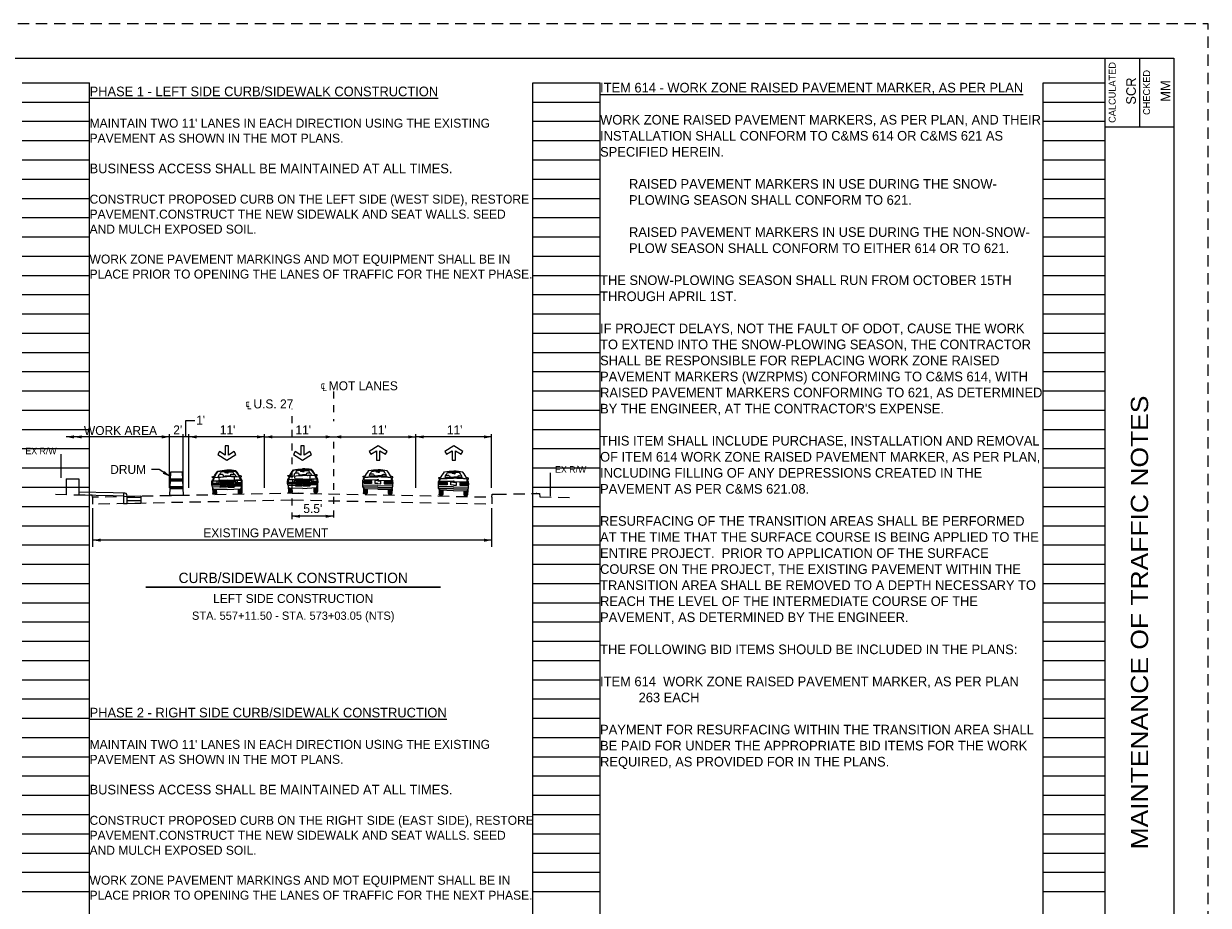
# Paper-space layout '113851MN001' of a CAD drawing. Header units: feet. Extents: x 0 to 34, y 0 to 22.
# Tile 3 of 3: x 16.8 to 34, y 9.2 to 22. Entities that reach past the tile are written whole.
import ezdxf
from ezdxf.enums import TextEntityAlignment as Align

# ---------------------------------------------------------------- set-up
doc = ezdxf.new("R2010")
doc.units = ezdxf.units.FT
doc.header["$MEASUREMENT"] = 0
for name, pattern in [('DGN Style 3', [25.340844, 18.100603, -7.240241]), ('DGN Style 4', [0.027369, 0.013684, -0.006842, 0, -0.006842]), ('OhDOT_USTN3', [0.22, 0.165, -0.055]), ('rowex', [0])]:
    doc.linetypes.add(name, pattern=pattern)
for name, color, linetype in [('MT_P_Text', 7, 'Continuous'), ('RW_X_Fee_RW', 6, 'rowex'), ('SC_Scratch1', 7, 'Continuous'), ('SH_Border', 7, 'Continuous'), ('SH_Cut_Line', 7, 'OhDOT_USTN3'), ('SH_Data', 7, 'Continuous'), ('SH_Text', 7, 'Continuous'), ('TX_P_1', 7, 'Continuous'), ('XS_P_Annotation', 7, 'Continuous'), ('XS_P_Curb', 254, 'Continuous'), ('XS_P_Pavt_Surface', 251, 'Continuous'), ('XS_P_Ret_Wall', 254, 'Continuous'), ('XS_P_Subgrade', 4, 'Continuous'), ('XS_X_Pavt', 133, 'OhDOT_USTN3')]:
    doc.layers.add(name, color=color, linetype=linetype)
doc.styles.add('Font 70-Main Title', font='txt', dxfattribs={"width": 1.15, "height": 0.25})
doc.styles.add('Straight-Normal', font='font30.shx', dxfattribs={"height": 0.14})
doc.styles.add('Straight-Sub Title', font='font30.shx', dxfattribs={"height": 0.17})
doc.styles.add('Style-font30', font='font30.shx')
doc.styles.add('Style-font31', font='font31.shx')

# ---------------------------------------------------------------- blocks, each defined once
blk = doc.blocks.new('BLKWO')
at = {"layer": 'SH_Border', "color": 7, "linetype": 'Continuous'}
for p, q in [((32.5, 0.5), (32.5, 21.5)), ((33, 21.5), (33, 20.5)), ((32.5, 20.5), (33.5, 20.5))]:
    blk.add_line(p, q, dxfattribs=at)
at = {"layer": 'SH_Border', "color": 7, "linetype": 'Continuous', "flags": 128}
blk.add_lwpolyline([(2, 21.5), (33.5, 21.5), (33.5, 0.5), (2, 0.5), (2, 21.5)], close=True, dxfattribs=at)
at = {"layer": 'SH_Cut_Line', "color": 7, "linetype": 'OhDOT_USTN3', "flags": 128}
blk.add_lwpolyline([(0, 0), (34, 0), (34, 22), (0, 22), (0, 0)], close=True, dxfattribs=at)
at = {"layer": 'SH_Data', "color": 7, "linetype": 'Continuous', "style": 'Straight-Normal'}
for s, p in [('CALCULATED', (32.553, 21)), ('CHECKED', (33.053, 21))]:
    blk.add_text(s, height=0.1, rotation=90, dxfattribs=at).set_placement(p, align=Align.TOP_CENTER)
at = {"layer": 'SH_Data', "style": 'Straight-Normal'}
for tag, p in [('CALCULATED', (32.989, 21.02)), ('CHECKED', (33.489, 21.02))]:
    blk.add_attdef(tag, text='', height=0.14, rotation=90, dxfattribs=at).set_placement(p, align=Align.BOTTOM_CENTER)
at = {"layer": 'SH_Data', "style": 'Font 70-Main Title', "width": 1.15}
for tag, p in [('TITLEAREA2M', (33, 13.292)), ('TITLEAREA1', (33, 3.792))]:
    blk.add_attdef(tag, text='', height=0.25, rotation=90, dxfattribs=at).set_placement(p, align=Align.MIDDLE_CENTER)
at = {"layer": 'SH_Data', "style": 'Straight-Sub Title'}
for tag, p in [('SHEETNO', (33.02, 1.003)), ('SHEETTOTAL', (33.02, 0.663))]:
    blk.add_attdef(tag, text='', height=0.17, dxfattribs=at).set_placement(p, align=Align.BOTTOM_CENTER)
blk = doc.blocks.new('4COL')
at = {"layer": 'Defpoints', "color": 3, "linetype": 'Continuous'}
for p, q in [((16.76, 21.14), (17.74, 21.14)), ((17.74, 0.98), (17.74, 21.14)), ((24.18, 0.98), (24.18, 21.14)), ((24.18, 21.14), (25.16, 21.14)), ((25.16, 0.98), (25.16, 21.14)), ((31.6, 0.98), (31.6, 21.14)), ((31.6, 21.14), (32.5, 21.14)), ((32.5, 0.98), (32.5, 21.14)), ((16.76, 20.86), (17.74, 20.86)), ((24.18, 20.86), (25.16, 20.86)), ((31.6, 20.86), (32.5, 20.86)), ((16.76, 20.58), (17.74, 20.58)), ((24.18, 20.58), (25.16, 20.58)), ((31.6, 20.58), (32.5, 20.58)), ((16.76, 20.3), (17.74, 20.3)), ((24.18, 20.3), (25.16, 20.3)), ((31.6, 20.3), (32.5, 20.3)), ((16.76, 20.02), (17.74, 20.02)), ((24.18, 20.02), (25.16, 20.02)), ((31.6, 20.02), (32.5, 20.02)), ((16.76, 19.74), (17.74, 19.74)), ((24.18, 19.74), (25.16, 19.74)), ((31.6, 19.74), (32.5, 19.74)), ((16.76, 19.46), (17.74, 19.46)), ((24.18, 19.46), (25.16, 19.46)), ((31.6, 19.46), (32.5, 19.46)), ((16.76, 19.18), (17.74, 19.18)), ((24.18, 19.18), (25.16, 19.18)), ((31.6, 19.18), (32.5, 19.18)), ((16.76, 18.9), (17.74, 18.9)), ((24.18, 18.9), (25.16, 18.9)), ((31.6, 18.9), (32.5, 18.9)), ((16.76, 18.62), (17.74, 18.62)), ((24.18, 18.62), (25.16, 18.62)), ((31.6, 18.62), (32.5, 18.62)), ((16.76, 18.34), (17.74, 18.34)), ((24.18, 18.34), (25.16, 18.34)), ((31.6, 18.34), (32.5, 18.34)), ((16.76, 18.06), (17.74, 18.06)), ((24.18, 18.06), (25.16, 18.06)), ((31.6, 18.06), (32.5, 18.06)), ((16.76, 17.78), (17.74, 17.78)), ((24.18, 17.78), (25.16, 17.78)), ((31.6, 17.78), (32.5, 17.78)), ((16.76, 17.5), (17.74, 17.5)), ((24.18, 17.5), (25.16, 17.5)), ((31.6, 17.5), (32.5, 17.5)), ((16.76, 17.22), (17.74, 17.22)), ((24.18, 17.22), (25.16, 17.22)), ((31.6, 17.22), (32.5, 17.22)), ((16.76, 16.94), (17.74, 16.94)), ((24.18, 16.94), (25.16, 16.94)), ((31.6, 16.94), (32.5, 16.94)), ((16.76, 16.66), (17.74, 16.66)), ((24.18, 16.66), (25.16, 16.66)), ((31.6, 16.66), (32.5, 16.66)), ((16.76, 16.38), (17.74, 16.38)), ((24.18, 16.38), (25.16, 16.38)), ((31.6, 16.38), (32.5, 16.38)), ((16.76, 16.1), (17.74, 16.1)), ((24.18, 16.1), (25.16, 16.1)), ((31.6, 16.1), (32.5, 16.1)), ((16.76, 15.82), (17.74, 15.82)), ((24.18, 15.82), (25.16, 15.82)), ((31.6, 15.82), (32.5, 15.82)), ((16.76, 15.54), (17.74, 15.54)), ((24.18, 15.54), (25.16, 15.54)), ((31.6, 15.54), (32.5, 15.54)), ((16.76, 15.26), (17.74, 15.26)), ((24.18, 15.26), (25.16, 15.26)), ((31.6, 15.26), (32.5, 15.26)), ((16.76, 14.98), (17.74, 14.98)), ((24.18, 14.98), (25.16, 14.98)), ((31.6, 14.98), (32.5, 14.98)), ((16.76, 14.7), (17.74, 14.7)), ((24.18, 14.7), (25.16, 14.7)), ((31.6, 14.7), (32.5, 14.7)), ((16.76, 14.42), (17.74, 14.42)), ((24.18, 14.42), (25.16, 14.42)), ((31.6, 14.42), (32.5, 14.42)), ((16.76, 14.14), (17.74, 14.14)), ((24.18, 14.14), (25.16, 14.14)), ((31.6, 14.14), (32.5, 14.14)), ((16.76, 13.86), (17.74, 13.86)), ((24.18, 13.86), (25.16, 13.86)), ((31.6, 13.86), (32.5, 13.86)), ((16.76, 13.58), (17.74, 13.58)), ((24.18, 13.58), (25.16, 13.58)), ((31.6, 13.58), (32.5, 13.58)), ((16.76, 13.3), (17.74, 13.3)), ((24.18, 13.3), (25.16, 13.3)), ((31.6, 13.3), (32.5, 13.3)), ((16.76, 13.02), (17.74, 13.02)), ((24.18, 13.02), (25.16, 13.02)), ((31.6, 13.02), (32.5, 13.02)), ((16.76, 12.74), (17.74, 12.74)), ((24.18, 12.74), (25.16, 12.74)), ((31.6, 12.74), (32.5, 12.74)), ((16.76, 12.46), (17.74, 12.46)), ((24.18, 12.46), (25.16, 12.46)), ((31.6, 12.46), (32.5, 12.46)), ((16.76, 12.18), (17.74, 12.18)), ((24.18, 12.18), (25.16, 12.18)), ((31.6, 12.18), (32.5, 12.18)), ((16.76, 11.9), (17.74, 11.9)), ((24.18, 11.9), (25.16, 11.9)), ((31.6, 11.9), (32.5, 11.9)), ((16.76, 11.62), (17.74, 11.62)), ((24.18, 11.62), (25.16, 11.62)), ((31.6, 11.62), (32.5, 11.62)), ((16.76, 11.34), (17.74, 11.34)), ((24.18, 11.34), (25.16, 11.34)), ((31.6, 11.34), (32.5, 11.34)), ((16.76, 11.06), (17.74, 11.06)), ((24.18, 11.06), (25.16, 11.06)), ((31.6, 11.06), (32.5, 11.06)), ((16.76, 10.78), (17.74, 10.78)), ((24.18, 10.78), (25.16, 10.78)), ((31.6, 10.78), (32.5, 10.78)), ((16.76, 10.5), (17.74, 10.5)), ((24.18, 10.5), (25.16, 10.5)), ((31.6, 10.5), (32.5, 10.5)), ((16.76, 10.22), (17.74, 10.22)), ((24.18, 10.22), (25.16, 10.22)), ((31.6, 10.22), (32.5, 10.22)), ((16.76, 9.94), (17.74, 9.94)), ((24.18, 9.94), (25.16, 9.94)), ((31.6, 9.94), (32.5, 9.94)), ((16.76, 9.66), (17.74, 9.66)), ((24.18, 9.66), (25.16, 9.66)), ((31.6, 9.66), (32.5, 9.66)), ((16.76, 9.38), (17.74, 9.38)), ((24.18, 9.38), (25.16, 9.38)), ((31.6, 9.38), (32.5, 9.38))]:
    blk.add_line(p, q, dxfattribs=at)
blk = doc.blocks.new('*U883')
at = {"color": 7, "linetype": 'Continuous', "lineweight": 0}
for p, q in [((-0.63, 0.211), (-0.704, 0.211)), ((-0.665, 0.039), (-0.665, 0.044)), ((-0.664, 0.003), (-0.665, 0.009)), ((0.001, 0.077), (-0.649, 0.077)), ((-0.318, 0.061), (-0.649, 0.06)), ((-0.318, 0.024), (-0.649, 0.024)), ((-0.254, 0.366), (-0.375, 0.361)), ((-0.365, 0.059), (-0.364, -0.082)), ((-0.302, 0.045), (-0.303, 0.039)), ((-0.303, 0.008), (-0.303, 0.003)), ((0, 0.057), (-0.135, 0.056)), ((-0.134, -0.083), (-0.135, 0.056)), ((-0.075, 0.472), (-0.075, 0.474)), ((0, 0.49), (-0.06, 0.489)), ((0, 0.487), (-0.06, 0.487)), ((0, 0.459), (-0.058, 0.458)), ((0, 0.456), (-0.058, 0.455)), ((-0.008, 0.491), (-0.009, 0.504)), ((0, 0.487), (0.061, 0.486)), ((0, 0.458), (0.058, 0.457)), ((0, 0.456), (0.058, 0.456)), ((0, 0.057), (0.135, 0.057)), ((0.001, 0.49), (0.061, 0.489)), ((0.001, 0.077), (0.649, 0.076)), ((0.01, 0.49), (0.009, 0.503)), ((0.075, 0.472), (0.075, 0.473)), ((0.136, -0.083), (0.135, 0.057)), ((0.254, 0.366), (0.377, 0.36)), ((0.302, 0.044), (0.303, 0.039)), ((0.303, 0.009), (0.303, 0.004)), ((0.318, 0.059), (0.65, 0.06)), ((0.318, 0.024), (0.65, 0.024)), ((0.365, 0.059), (0.365, -0.082)), ((0.631, 0.212), (0.704, 0.212)), ((0.664, 0.039), (0.664, 0.044)), ((0.665, 0.004), (0.665, 0.01)), ((0, -0.167), (-0.713, -0.167)), ((-0.677, -0.315), (-0.677, -0.534)), ((0, -0.248), (-0.67, -0.249)), ((0, -0.271), (-0.67, -0.271)), ((-0.665, -0.067), (-0.664, -0.061)), ((-0.664, -0.032), (-0.664, -0.026)), ((-0.654, -0.329), (-0.654, -0.57)), ((-0.317, -0.011), (-0.649, -0.011)), ((-0.319, -0.047), (-0.649, -0.046)), ((-0.317, -0.082), (-0.649, -0.082)), ((0, -0.353), (-0.635, -0.336)), ((-0.629, -0.336), (-0.629, -0.576)), ((-0.604, -0.337), (-0.604, -0.576)), ((-0.57, -0.339), (-0.571, -0.574)), ((-0.546, -0.34), (-0.545, -0.576)), ((-0.521, -0.339), (-0.519, -0.571)), ((-0.496, -0.339), (-0.494, -0.534)), ((-0.303, -0.026), (-0.303, -0.032)), ((-0.303, -0.061), (-0.302, -0.067)), ((0, -0.084), (-0.134, -0.083)), ((0, -0.084), (0.136, -0.083)), ((0, -0.167), (0.714, -0.167)), ((0, -0.248), (0.671, -0.249)), ((0, -0.271), (0.671, -0.272)), ((0, -0.353), (0.636, -0.335)), ((0.303, -0.061), (0.303, -0.067)), ((0.304, -0.027), (0.304, -0.031)), ((0.318, -0.011), (0.649, -0.011)), ((0.318, -0.047), (0.65, -0.047)), ((0.318, -0.082), (0.649, -0.082)), ((0.496, -0.339), (0.495, -0.534)), ((0.521, -0.34), (0.52, -0.572)), ((0.546, -0.339), (0.546, -0.576)), ((0.571, -0.34), (0.571, -0.574)), ((0.604, -0.338), (0.604, -0.576)), ((0.629, -0.336), (0.629, -0.576)), ((0.655, -0.33), (0.655, -0.57)), ((0.664, -0.067), (0.664, -0.062)), ((0.665, -0.032), (0.665, -0.027)), ((0.678, -0.315), (0.677, -0.535)), ((-0.538, -0.576), (-0.635, -0.576)), ((0.538, -0.575), (0.636, -0.575))]:
    blk.add_line(p, q, dxfattribs=at)
for centre, radius in [((0, 0.109), 0.012), ((0, 0.504), 0.00832), ((0, 0.504), 0.00832)]:
    blk.add_circle(centre, radius, dxfattribs=at)
at = {"color": 7, "linetype": 'Continuous', "lineweight": 0, "extrusion": (0, 0, -1)}
for centre, radius, start, end in [((0.022, -1.423), 1.999, 78.1208, 90.6268), ((-0.205, -0.054), 0.925, 353.0397, 7.3528), ((0.643, 0.237), 0.0662, 336.9906, 19.427), ((0.604, -0.431), 0.698, 81.6393, 90.1153), ((0.516, 0.074), 0.179, 24.7442, 50.1087), ((0.649, 0.04), 0.015, 270.0015, 0.0015), ((0.649, 0.004), 0.015, 270.0015, 0.0015), ((0.408, 0.115), 0.243, 351.1158, 6.71), ((0.34, 0.036), 0.329, 19.109, 29.7351), ((-1.102, -0.633), 1.928, 25.9617, 37.2195), ((0.034, -4.73), 4.978, 83.1021, 90.3868), ((0.034, -4.73), 4.964, 83.1571, 90.3868), ((0.034, -4.73), 5.022, 85.7073, 90.387), ((-0.198, 0.09), 0.635, 17.2012, 40.2364), ((0.318, 0.045), 0.015, 90.0015, 180.0015), ((0.318, 0.004), 0.015, 180.0015, 270.0015), ((0.019, -1.423), 1.941, 82.1279, 90.6274), ((0.574, 0.2), 0.402, 159.015, 167.0977), ((0.058, 0.472), 0.0167, 269.0898, 0.0155), ((0.058, 0.472), 0.0142, 269.0747, 1.1159), ((0, 0.504), 0.00832, 267.5411, 91.6086), ((-0.058, 0.473), 0.0167, 96.7355, 180.0468), ((-0.058, 0.473), 0.0142, 96.6953, 181.7351), ((-0.256, 0.279), 0.087, 48.2788, 88.7489), ((-0.318, 0.039), 0.015, 270.0015, 0.0015), ((-0.318, 0.009), 0.015, 0.0015, 90.0015), ((-0.649, 0.045), 0.015, 90.0015, 180.0015), ((-0.649, 0.009), 0.015, 90.0015, 180.0015), ((-0.901, 0.186), 0.225, 327.076, 350.4162), ((0.55, -0.178), 0.163, 339.2762, 4.0766), ((0.688, -0.248), 0.0192, 318.3912, 37.8038), ((0.668, -0.196), 0.0528, 272.318, 311.2171), ((0.67, -0.218), 0.0533, 270.024, 306.6957), ((0.624, -0.257), 0.0785, 301.7784, 357.1793), ((0.635, -0.534), 0.0417, 270.0015, 0.0015), ((0.623, -0.265), 0.0714, 279.7947, 305.9658), ((0.649, -0.031), 0.015, 270.0015, 0.0015), ((0.649, -0.066), 0.015, 270.0015, 0.0015), ((0.537, -0.534), 0.0417, 180.0015, 270.0015), ((0.318, -0.026), 0.015, 90.0015, 180.0015), ((0.318, -0.031), 0.015, 180.0015, 270.0015), ((0.318, -0.061), 0.015, 90.0015, 180.0015), ((0.318, -0.066), 0.015, 180.0015, 270.0015), ((-0.649, -0.026), 0.015, 90.0015, 180.0015), ((-0.649, -0.061), 0.015, 90.0015, 180.0015)]:
    blk.add_arc(centre, radius, start, end, dxfattribs=at)
at = {"color": 7, "linetype": 'Continuous', "lineweight": 0}
for centre, radius, start, end in [((0.022, -1.423), 1.999, 78.1179, 90.6238), ((-0.901, 0.186), 0.225, 327.073, 350.4132), ((-0.649, 0.045), 0.015, 89.9985, 179.9985), ((-0.649, 0.01), 0.015, 89.9985, 179.9985), ((-0.318, 0.04), 0.015, 269.9985, 359.9985), ((-0.318, 0.01), 0.015, 359.9985, 89.9985), ((-0.256, 0.279), 0.087, 48.2758, 88.7459), ((-0.058, 0.473), 0.0167, 96.7325, 180.0438), ((-0.058, 0.473), 0.0142, 96.6923, 181.7321), ((0, 0.504), 0.00832, 267.5381, 91.6056), ((0.034, -4.73), 5.022, 85.7043, 90.384), ((0.034, -4.73), 4.978, 83.0992, 90.3838), ((0.034, -4.73), 4.964, 83.1541, 90.3839), ((0.022, -1.423), 1.941, 82.1249, 90.6244), ((0.058, 0.472), 0.0142, 269.0717, 1.113), ((0.058, 0.472), 0.0167, 269.0868, 0.0125), ((0.574, 0.2), 0.402, 159.012, 167.0948), ((-0.197, 0.09), 0.635, 17.1982, 40.2334), ((0.318, 0.045), 0.015, 89.9985, 179.9985), ((0.318, 0.004), 0.015, 179.9985, 269.9985), ((-1.102, -0.633), 1.928, 25.9588, 37.2166), ((0.605, -0.431), 0.698, 81.6363, 90.1123), ((0.34, 0.036), 0.329, 19.106, 29.7322), ((0.517, 0.074), 0.179, 24.7412, 50.1057), ((0.409, 0.115), 0.243, 351.1823, 6.709), ((0.649, 0.039), 0.015, 269.9985, 359.9985), ((0.649, 0.004), 0.015, 269.9985, 359.9985), ((0.644, 0.237), 0.0662, 336.9876, 19.424), ((-0.205, -0.054), 0.925, 353.0368, 7.3499), ((-0.649, -0.026), 0.015, 89.9985, 179.9985), ((-0.649, -0.061), 0.015, 89.9985, 179.9985), ((0.318, -0.026), 0.015, 89.9985, 179.9985), ((0.318, -0.031), 0.015, 179.9985, 269.9985), ((0.318, -0.061), 0.015, 89.9985, 179.9985), ((0.318, -0.067), 0.015, 179.9985, 269.9985), ((0.538, -0.534), 0.0417, 179.9985, 269.9985), ((0.623, -0.266), 0.0714, 279.7917, 305.9628), ((0.636, -0.534), 0.0417, 269.9985, 359.9985), ((0.649, -0.031), 0.015, 269.9985, 359.9985), ((0.649, -0.067), 0.015, 269.9985, 359.9985), ((0.624, -0.257), 0.0785, 301.7755, 357.1763), ((0.668, -0.196), 0.0528, 272.3151, 311.2141), ((0.67, -0.218), 0.0533, 270.0211, 306.6927), ((0.688, -0.248), 0.0192, 318.3882, 37.8009), ((0.55, -0.178), 0.163, 339.2732, 4.0736)]:
    blk.add_arc(centre, radius, start, end, dxfattribs=at)
blk = doc.blocks.new('*U884')
at = {"color": 7, "linetype": 'Continuous', "lineweight": 0}
for p, q in [((-0.647, 0.231), (-0.72, 0.231)), ((-0.716, 0.057), (-0.717, -0.038)), ((-0.695, 0.078), (-0.419, 0.078)), ((-0.693, 0.065), (-0.418, 0.065)), ((-0.409, 0.056), (-0.409, -0.014)), ((-0.398, 0.056), (-0.397, -0.014)), ((0.001, 0.084), (-0.372, 0.083)), ((-0.001, 0.038), (-0.36, 0.038)), ((-0.243, 0.381), (-0.356, 0.377)), ((-0.008, 0.487), (-0.059, 0.484)), ((0.002, 0.452), (-0.058, 0.451)), ((-0.008, 0.47), (-0.008, 0.499)), ((0, 0.452), (0.059, 0.45)), ((0, 0.038), (0.36, 0.038)), ((0.001, 0.084), (0.371, 0.083)), ((0.008, 0.486), (0.06, 0.485)), ((0.009, 0.47), (0.009, 0.499)), ((0.076, 0.468), (0.075, 0.468)), ((0.243, 0.382), (0.355, 0.377)), ((0.398, 0.056), (0.397, -0.014)), ((0.41, 0.056), (0.41, -0.015)), ((0.696, 0.078), (0.418, 0.077)), ((0.693, 0.065), (0.418, 0.064)), ((0.647, 0.231), (0.72, 0.231)), ((0.717, 0.057), (0.717, -0.039)), ((-0.001, -0.092), (-0.751, -0.091)), ((0, -0.122), (-0.747, -0.122)), ((0, -0.16), (-0.739, -0.16)), ((-0.724, -0.214), (0, -0.213)), ((-0.72, -0.24), (-0.72, -0.549)), ((-0.695, -0.319), (-0.709, -0.256)), ((-0.697, -0.312), (-0.697, -0.585)), ((-0.695, -0.06), (-0.443, -0.06)), ((-0.692, -0.048), (-0.443, -0.047)), ((-0.673, -0.347), (-0.673, -0.59)), ((0, -0.375), (-0.657, -0.349)), ((-0.648, -0.352), (-0.648, -0.59)), ((-0.614, -0.354), (-0.614, -0.589)), ((-0.59, -0.354), (-0.59, -0.59)), ((-0.564, -0.354), (-0.564, -0.586)), ((-0.539, -0.354), (-0.539, -0.548)), ((-0.356, -0.233), (-0.356, -0.242)), ((0, -0.007), (-0.354, -0.007)), ((0, -0.046), (-0.349, -0.045)), ((-0.045, -0.216), (-0.339, -0.216)), ((-0.045, -0.259), (-0.339, -0.259)), ((-0.027, -0.234), (-0.028, -0.242)), ((-0.001, -0.092), (0.752, -0.092)), ((0, -0.007), (0.354, -0.007)), ((0, -0.046), (0.35, -0.045)), ((0, -0.122), (0.748, -0.122)), ((0, -0.16), (0.74, -0.16)), ((0.725, -0.214), (0, -0.213)), ((0, -0.375), (0.657, -0.35)), ((0.029, -0.233), (0.029, -0.242)), ((0.045, -0.216), (0.34, -0.216)), ((0.045, -0.259), (0.339, -0.258)), ((0.356, -0.233), (0.356, -0.242)), ((0.692, -0.047), (0.442, -0.047)), ((0.696, -0.061), (0.442, -0.061)), ((0.539, -0.354), (0.538, -0.548)), ((0.564, -0.354), (0.564, -0.586)), ((0.589, -0.354), (0.59, -0.59)), ((0.614, -0.354), (0.614, -0.589)), ((0.647, -0.352), (0.647, -0.59)), ((0.672, -0.347), (0.672, -0.59)), ((0.695, -0.32), (0.71, -0.256)), ((0.697, -0.312), (0.697, -0.585)), ((0.721, -0.24), (0.721, -0.548)), ((-0.581, -0.59), (-0.678, -0.59)), ((0.58, -0.59), (0.679, -0.591))]:
    blk.add_line(p, q, dxfattribs=at)
blk.add_circle((0, 0.499), 0.00832, dxfattribs=at)
at = {"color": 7, "linetype": 'Continuous', "lineweight": 0, "extrusion": (0, 0, -1)}
for centre, radius, start, end in [((-0.317, -4.779), 5.378, 81.83177, 86.62052), ((0.298, -0.055), 0.455, 355.44454, 19.14011), ((-2.134, -1.52), 3.286, 29.43154, 32.20968), ((0.659, 0.257), 0.0662, 336.98887, 19.42523), ((0.62, -0.411), 0.698, 81.63753, 90.11357), ((0.696, 0.056), 0.0208, 359.99976, 89.99976), ((0.366, 0.008), 0.339, 351.91841, 8.54283), ((0.693, 0.056), 0.00838, 16.56723, 89.99976), ((0.134, -0.154), 0.605, 24.94745, 37.19537), ((-0.688, -0.396), 1.475, 25.17629, 39.63318), ((-0.443, -13.624), 13.898, 85.5033, 88.17054), ((-1.12, -0.623), 1.939, 26.18157, 36.00053), ((0.511, 0.056), 0.00837, 89.99976, 163.99027), ((0.838, 0.009), 0.339, 171.52339, 188.5304), ((0.418, 0.056), 0.0208, 89.99976, 179.99976), ((0.418, 0.056), 0.00833, 89.99976, 179.99976), ((0.055, 0.164), 0.323, 349.79344, 12.87413), ((0.533, 0.26), 0.357, 163.19963, 180.04765), ((0.012, -5.075), 5.377, 88.22313, 91.92718), ((0.059, 0.467), 0.0167, 269.08807, 0.01378), ((0.218, -5.321), 5.836, 92.11766, 94.96959), ((0.218, -5.321), 5.876, 92.12214, 96.50783), ((-0.058, 0.468), 0.0167, 96.73376, 180.04509), ((-0.244, 0.295), 0.087, 48.27705, 88.74718), ((-0.296, 0.176), 0.107, 49.69616, 136.43309), ((-0.296, 0.18), 0.0899, 58.12602, 128.19628), ((0.161, 0.114), 0.587, 139.86646, 153.76594), ((-0.353, 0.319), 0.0573, 91.58626, 160.01049), ((0.147, 0.165), 0.582, 162.55803, 171.93271), ((0.677, -0.097), 0.0747, 340.8941, 4.65114), ((0.672, -0.127), 0.0761, 334.20252, 3.6708), ((0.65, -0.163), 0.0901, 325.9666, 1.89444), ((0.74, -0.267), 0.0328, 122.77772, 159.9236), ((0.679, -0.548), 0.0417, 269.99976, 359.99976), ((0.693, -0.039), 0.00838, 269.99976, 359.93763), ((0.656, -0.308), 0.0417, 272.18925, 344.57904), ((0.581, -0.548), 0.0417, 179.99976, 269.99976), ((0.511, -0.039), 0.00837, 196.07192, 269.99976), ((0.045, -0.242), 0.0167, 179.99976, 269.99976), ((-0.044, -0.233), 0.0167, 359.99976, 89.99976), ((-0.339, -0.233), 0.0167, 89.99976, 179.99976), ((-0.339, -0.242), 0.0167, 179.99976, 269.99976), ((-0.442, -0.014), 0.0458, 269.99976, 359.99976), ((-0.442, -0.014), 0.0333, 269.99976, 359.99976), ((-0.695, -0.039), 0.0208, 179.99976, 269.99976), ((-0.715, -0.226), 0.0156, 126.67598, 244.21777)]:
    blk.add_arc(centre, radius, start, end, dxfattribs=at)
at = {"color": 7, "linetype": 'Continuous', "lineweight": 0}
for centre, radius, start, end in [((-0.317, -4.779), 5.378, 81.83226, 86.621), ((0.217, -5.321), 5.876, 92.12263, 96.50832), ((0.147, 0.165), 0.582, 162.55851, 171.9332), ((-0.354, 0.319), 0.0573, 91.58674, 160.01098), ((0.22, 0.082), 0.655, 141.15618, 153.42264), ((0.217, -5.321), 5.836, 92.15627, 94.9927), ((-0.245, 0.295), 0.087, 51.99123, 88.75315), ((-0.059, 0.468), 0.0167, 93.66798, 180.01691), ((0, 0.472), 0.00864, 195.00298, 344.19537), ((-0.444, -13.624), 13.898, 85.50378, 88.17103), ((0.058, 0.467), 0.0167, 269.08855, 0.01427), ((0.562, 0.216), 0.402, 159.01263, 173.60229), ((0.054, 0.164), 0.323, 349.79392, 12.87461), ((0.417, 0.056), 0.0208, 90.00024, 180.00024), ((0.417, 0.056), 0.00833, 90.00024, 180.00024), ((-0.689, -0.396), 1.475, 25.17678, 39.63367), ((-1.121, -0.623), 1.939, 26.18205, 36.00102), ((0.837, 0.009), 0.339, 171.52388, 188.53089), ((0.51, 0.056), 0.00837, 90.00024, 163.99075), ((0.133, -0.154), 0.605, 24.94794, 37.19586), ((0.619, -0.411), 0.698, 81.63801, 90.11405), ((-2.135, -1.52), 3.286, 29.43202, 32.21017), ((0.692, 0.056), 0.00838, 16.56772, 90.00024), ((0.695, 0.056), 0.0208, 0.00024, 90.00024), ((0.365, 0.008), 0.339, 351.91889, 8.54331), ((0.658, 0.257), 0.0662, 336.98935, 19.42571), ((0.297, -0.055), 0.455, 355.44503, 19.1406), ((-0.716, -0.226), 0.0156, 126.67647, 244.21825), ((-0.696, -0.039), 0.0208, 180.00024, 270.00024), ((-0.443, -0.014), 0.0333, 270.00024, 0.00024), ((-0.443, -0.014), 0.0458, 270.00024, 0.00024), ((-0.339, -0.233), 0.0167, 90.00024, 180.00024), ((-0.339, -0.242), 0.0167, 180.00024, 270.00024), ((-0.045, -0.233), 0.0167, 0.00024, 90.00024), ((0.044, -0.242), 0.0167, 180.00024, 270.00024), ((0.51, -0.039), 0.00837, 196.07241, 270.00024), ((0.58, -0.548), 0.0417, 180.00024, 270.00024), ((0.655, -0.308), 0.0417, 272.18974, 344.57953), ((0.678, -0.548), 0.0417, 270.00024, 0.00024), ((0.692, -0.039), 0.00838, 270.00024, 359.93812), ((0.739, -0.267), 0.0328, 122.77821, 159.92409), ((0.649, -0.163), 0.0901, 325.96708, 1.89493), ((0.671, -0.127), 0.0761, 334.203, 3.67129), ((0.676, -0.097), 0.0747, 340.89458, 4.65163)]:
    blk.add_arc(centre, radius, start, end, dxfattribs=at)
blk.add_point((-0.075, 0.468), dxfattribs=at)

psp = doc.layouts.new('113851MN001')

# ---------------------------------------------------------------- linework, layer by layer
at = {"color": 2, "linetype": 'Continuous', "lineweight": 13}
for p, q in [((18.914, 15.479), (18.901, 15.138)), ((19.085, 15.479), (18.914, 15.479)), ((19.085, 15.479), (19.101, 15.139)), ((19.101, 15.139), (18.901, 15.138))]:
    psp.add_line(p, q, dxfattribs=at)
at = {"color": 7, "linetype": 'Continuous', "lineweight": 13, "flags": 128}
for points in [[(19.758, 15.86), (19.71, 15.86), (19.71, 15.725), (19.627, 15.777), (19.602, 15.736), (19.734, 15.654), (19.866, 15.736), (19.84, 15.777), (19.758, 15.725), (19.758, 15.86)], [(20.858, 15.86), (20.81, 15.86), (20.81, 15.725), (20.727, 15.777), (20.702, 15.736), (20.834, 15.654), (20.966, 15.736), (20.94, 15.777), (20.858, 15.725), (20.858, 15.86)], [(21.91, 15.654), (21.958, 15.654), (21.958, 15.789), (22.04, 15.738), (22.066, 15.778), (21.934, 15.86), (21.802, 15.778), (21.827, 15.738), (21.91, 15.789), (21.91, 15.654)], [(23.01, 15.654), (23.058, 15.654), (23.058, 15.789), (23.14, 15.738), (23.166, 15.778), (23.034, 15.86), (22.902, 15.778), (22.927, 15.738), (23.01, 15.789), (23.01, 15.654)]]:
    psp.add_lwpolyline(points, close=True, dxfattribs=at)
at = {"color": 2, "linetype": 'Continuous', "lineweight": 0}
for points in [[(18.911, 15.39), (19.089, 15.39), (18.909, 15.341), (19.092, 15.342)], [(18.906, 15.276), (19.094, 15.276), (18.904, 15.228), (19.097, 15.228)]]:
    psp.add_solid(points, dxfattribs=at)
at = {"layer": 'MT_P_Text', "color": 2, "linetype": 'Continuous', "lineweight": 30}
psp.add_line((22.84, 13.805), (18.559, 13.805), dxfattribs=at)
at = {"layer": 'RW_X_Fee_RW', "color": 6, "linetype": 'DGN Style 3', "lineweight": 0}
for p, q in [((17.327, 15.398), (17.327, 15.739)), ((24.44, 15.129), (24.44, 15.47))]:
    psp.add_line(p, q, dxfattribs=at)
at = {"layer": 'SC_Scratch1'}
for p in [(24.235, 15.169), (18.284, 15.123)]:
    psp.add_point(p, dxfattribs=at)
at = {"layer": 'TX_P_1', "color": 2, "linetype": 'DGN Style 4', "lineweight": 0}
for p, q in [((21.284, 16.651), (21.284, 16.222)), ((20.684, 14.793), (20.684, 16.399)), ((21.284, 15.92), (21.284, 14.793))]:
    psp.add_line(p, q, dxfattribs=at)
at = {"layer": 'TX_P_1', "color": 7, "linetype": 'Continuous', "lineweight": 13}
for p, q in [((19.141, 15.991), (19.141, 16.229)), ((19.141, 16.229), (19.269, 16.229)), ((18.901, 15.25), (18.901, 16.033)), ((19.101, 15.25), (19.101, 16.033)), ((19.184, 15.25), (19.184, 16.033)), ((20.284, 15.25), (20.284, 16.033)), ((22.484, 15.25), (22.484, 16.033)), ((23.584, 15.25), (23.584, 16.033)), ((19.184, 15.991), (17.4, 15.991)), ((20.284, 15.991), (19.184, 15.991)), ((20.284, 15.991), (21.384, 15.991)), ((21.384, 15.991), (22.484, 15.991)), ((23.584, 15.991), (22.484, 15.991))]:
    psp.add_line(p, q, dxfattribs=at)
at = {"layer": 'TX_P_1', "color": 7, "linetype": 'Continuous', "lineweight": 0}
for p, q in [((17.784, 14.956), (17.784, 14.394)), ((21.284, 14.836), (20.684, 14.836)), ((23.584, 14.956), (23.584, 14.394)), ((23.584, 14.489), (17.784, 14.489))]:
    psp.add_line(p, q, dxfattribs=at)
at = {"layer": 'TX_P_1', "color": 7, "linetype": 'Continuous', "lineweight": 0, "flags": 128}
psp.add_lwpolyline([(18.911, 15.413), (18.752, 15.518), (18.639, 15.518)], dxfattribs=at)
at = {"layer": 'TX_P_1', "color": 7, "linetype": 'Continuous', "lineweight": 0, "extrusion": (0, 0, -1)}
for points in [[(-17.514, 16.014), (-17.4, 15.991), (-17.514, 15.968)], [(-17.627, 16.014), (-17.514, 15.991), (-17.627, 15.968)], [(-18.787, 15.968), (-18.901, 15.991), (-18.787, 16.014)], [(-19.297, 16.014), (-19.184, 15.991), (-19.297, 15.968)], [(-20.171, 15.968), (-20.284, 15.991), (-20.171, 16.014)], [(-20.397, 16.014), (-20.284, 15.991), (-20.397, 15.968)], [(-21.17, 15.968), (-21.284, 15.991), (-21.17, 16.014)], [(-21.397, 16.014), (-21.284, 15.991), (-21.397, 15.968)], [(-22.371, 15.968), (-22.484, 15.991), (-22.371, 16.014)], [(-22.597, 16.014), (-22.484, 15.991), (-22.597, 15.968)], [(-23.471, 15.968), (-23.584, 15.991), (-23.471, 16.014)], [(-17.9, 14.512), (-17.787, 14.489), (-17.9, 14.467)]]:
    psp.add_solid(points, dxfattribs=at)
at = {"layer": 'TX_P_1', "color": 7, "linetype": 'Continuous', "lineweight": 0}
for points in [[(18.804, 15.456), (18.911, 15.413), (18.829, 15.494)], [(20.797, 14.859), (20.684, 14.836), (20.797, 14.814)], [(21.171, 14.814), (21.284, 14.836), (21.171, 14.859)], [(23.471, 14.466), (23.584, 14.489), (23.471, 14.512)]]:
    psp.add_solid(points, dxfattribs=at)
at = {"layer": 'XS_P_Curb', "flags": 128}
psp.add_lwpolyline([(18.234, 15.17), (18.234, 15.023), (18.284, 15.023), (18.284, 15.123), (18.279, 15.152, 0.366629), (18.254, 15.173), (18.236, 15.173, 0.414214), (18.234, 15.17)], format="xyb", dxfattribs=at)
at = {"layer": 'XS_P_Pavt_Surface'}
for p, q in [((18.084, 15.176), (17.584, 15.186)), ((17.584, 15.186), (17.584, 15.144)), ((18.236, 15.173), (18.084, 15.176)), ((18.484, 15.127), (18.284, 15.123)), ((18.484, 15.11), (18.284, 15.106)), ((18.284, 15.064), (18.484, 15.068))]:
    psp.add_line(p, q, dxfattribs=at)
at = {"layer": 'XS_P_Ret_Wall'}
for p, q in [((17.401, 15.381), (17.401, 15.153)), ((17.401, 15.381), (17.584, 15.381)), ((17.584, 15.381), (17.584, 15.144))]:
    psp.add_line(p, q, dxfattribs=at)
at = {"layer": 'XS_P_Subgrade'}
for p, q in [((18.083, 15.134), (17.584, 15.144)), ((18.234, 15.131), (18.083, 15.134)), ((18.284, 15.022), (18.484, 15.026)), ((18.484, 15.127), (18.484, 15.026))]:
    psp.add_line(p, q, dxfattribs=at)
at = {"layer": 'XS_X_Pavt'}
for p, q in [((17.246, 15.156), (17.734, 15.146)), ((20.783, 15.172), (17.784, 15.113)), ((20.684, 15.174), (23.585, 15.116)), ((23.585, 15.116), (23.593, 15.156)), ((23.593, 15.156), (23.635, 15.156)), ((23.635, 15.156), (24.235, 15.169)), ((24.235, 15.169), (24.277, 15.169)), ((24.277, 15.169), (24.285, 15.119)), ((17.776, 15.146), (17.734, 15.146)), ((17.784, 15.113), (17.776, 15.146)), ((17.784, 15.113), (17.784, 15.012)), ((20.684, 15.07), (17.784, 15.012)), ((20.684, 15.074), (23.585, 15.016)), ((23.585, 15.116), (23.585, 15.016)), ((24.285, 15.119), (24.785, 15.108))]:
    psp.add_line(p, q, dxfattribs=at)

# ---------------------------------------------------------------- block references
psp.add_blockref('4COL', (0, 0))
at = {"color": 7, "linetype": 'Continuous', "lineweight": 0}
for name, p, xscale, yscale, zscale, rotation in [('*U884', (19.738, 15.335), 0.2950546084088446, 0.2950546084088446, 0.2950546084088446, 1.30267338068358), ('*U884', (20.838, 15.353), 0.2950546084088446, 0.2950546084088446, 0.2950546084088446, 1.30267338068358), ('*U883', (21.93, 15.337), 0.3062593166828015, 0.3062593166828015, 0.3062593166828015, 358.8883826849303), ('*U883', (23.03, 15.317), 0.3062593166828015, 0.3062593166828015, 0.3062593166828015, 358.8883826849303)]:
    psp.add_blockref(name, p, dxfattribs=dict(at, xscale=xscale, yscale=yscale, zscale=zscale, rotation=rotation))
at = {"layer": 'SH_Border'}
ref = psp.add_blockref('BLKWO', (0, 0), dxfattribs=at)
ref.add_attrib('CHECKED', 'MM', dxfattribs={"layer": 'SH_Data', "height": 0.14, "rotation": 90, "style": 'Straight-Normal'}).set_placement((33.489, 21.02), align=Align.BOTTOM_CENTER)
ref.add_attrib('CALCULATED', 'SCR', dxfattribs={"layer": 'SH_Data', "height": 0.14, "rotation": 90, "style": 'Straight-Normal'}).set_placement((32.989, 21.02), align=Align.BOTTOM_CENTER)
ref.add_attrib('TITLEAREA2M', 'MAINTENANCE OF TRAFFIC NOTES', dxfattribs={"layer": 'SH_Data', "height": 0.25, "rotation": 90, "style": 'Font 70-Main Title', "width": 1.15}).set_placement((33, 13.292), align=Align.MIDDLE_CENTER)

# ---------------------------------------------------------------- texts
at = {"layer": 'MT_P_Text', "color": 2, "linetype": 'Continuous', "lineweight": 40, "style": 'Style-font31'}
for s, height, p in [('CURB/SIDEWALK CONSTRUCTION', 0.15, (20.7, 13.941)), ('LEFT SIDE CONSTRUCTION', 0.13, (20.7, 13.641))]:
    psp.add_text(s, height=height, rotation=0, dxfattribs=at).set_placement(p, align=Align.MIDDLE_CENTER)
at = {"layer": 'MT_P_Text', "char_height": 0.14, "width": 6.44009, "attachment_point": 1, "style": 'Style-font31'}
for s, insert in [("{\\LPHASE 1 - LEFT SIDE CURB/SIDEWALK CONSTRUCTION\\P}\\P{\\H0.93334x;\\C7;MAINTAIN TWO 11' LANES IN EACH DIRECTION USING THE EXISTING PAVEMENT AS SHOWN IN THE MOT PLANS.  \\P\\P\\H1.07142x;BUSINESS ACCESS SHALL BE MAINTAINED AT ALL TIMES.\\P\\H0.93334x;\\PCONSTRUCT PROPOSED CURB ON THE LEFT SIDE (WEST SIDE), RESTORE PAVEMENT.CONSTRUCT THE NEW SIDEWALK AND SEAT WALLS. SEED AND MULCH EXPOSED SOIL.  \\P\\P\\C256;WORK ZONE PAVEMENT MARKINGS AND MOT EQUIPMENT SHALL BE IN PLACE PRIOR TO OPENING THE LANES OF TRAFFIC FOR THE NEXT PHASE.}", (17.74, 21.085)), ("{\\LPHASE 2 - RIGHT SIDE CURB/SIDEWALK CONSTRUCTION\\P}\\P{\\H0.93334x;\\C7;MAINTAIN TWO 11' LANES IN EACH DIRECTION USING THE EXISTING PAVEMENT AS SHOWN IN THE MOT PLANS.  \\P\\P\\H1.07142x;BUSINESS ACCESS SHALL BE MAINTAINED AT ALL TIMES.\\P\\H0.93334x;\\PCONSTRUCT PROPOSED CURB ON THE RIGHT SIDE (EAST SIDE), RESTORE PAVEMENT.CONSTRUCT THE NEW SIDEWALK AND SEAT WALLS. SEED AND MULCH EXPOSED SOIL.  \\P\\P\\C256;WORK ZONE PAVEMENT MARKINGS AND MOT EQUIPMENT SHALL BE IN PLACE PRIOR TO OPENING THE LANES OF TRAFFIC FOR THE NEXT PHASE.}", (17.74, 12.052))]:
    psp.add_mtext(s, dxfattribs=dict(at, insert=insert))
at = {"layer": 'RW_X_Fee_RW', "color": 6, "lineweight": 0, "style": 'Style-font30'}
for p in [(16.807, 15.787), (24.506, 15.518)]:
    psp.add_text('EX R/W', height=0.0955, dxfattribs=at).set_placement(p, align=Align.MIDDLE_LEFT)
at = {"layer": 'SH_Text', "insert": (25.16, 21.14), "char_height": 0.14, "width": 6.44, "attachment_point": 1, "style": 'Style-font31'}
psp.add_mtext("{\\LITEM 614 - WORK ZONE RAISED PAVEMENT MARKER, AS PER PLAN\\P}\\PWORK ZONE RAISED PAVEMENT MARKERS, AS PER PLAN, AND THEIR INSTALLATION SHALL CONFORM TO C&MS 614 OR C&MS 621 AS SPECIFIED HEREIN.      \\P\\pi-0.42,l0.42;\\P\\pi0;RAISED PAVEMENT MARKERS IN USE DURING THE SNOW-    PLOWING SEASON SHALL CONFORM TO 621.      \\P\\pi-0.42;\\P\\pi0;RAISED PAVEMENT MARKERS IN USE DURING THE NON-SNOW-    PLOW SEASON SHALL CONFORM TO EITHER 614 OR TO 621.  \\P\\pl0;\\PTHE SNOW-PLOWING SEASON SHALL RUN FROM OCTOBER 15TH THROUGH APRIL 1ST.  \\P\\PIF PROJECT DELAYS, NOT THE FAULT OF ODOT, CAUSE THE WORK TO EXTEND INTO THE SNOW-PLOWING SEASON, THE CONTRACTOR SHALL BE RESPONSIBLE FOR REPLACING WORK ZONE RAISED PAVEMENT MARKERS (WZRPMS) CONFORMING TO C&MS 614, WITH RAISED PAVEMENT MARKERS CONFORMING TO 621, AS DETERMINED BY THE ENGINEER, AT THE CONTRACTOR'S EXPENSE.\\P\\PTHIS ITEM SHALL INCLUDE PURCHASE, INSTALLATION AND REMOVAL OF ITEM 614 WORK ZONE RAISED PAVEMENT MARKER, AS PER PLAN, INCLUDING FILLING OF ANY DEPRESSIONS CREATED IN THE PAVEMENT AS PER C&MS 621.08.  \\P\\PRESURFACING OF THE TRANSITION AREAS SHALL BE PERFORMED AT THE TIME THAT THE SURFACE COURSE IS BEING APPLIED TO THE ENTIRE PROJECT.  PRIOR TO APPLICATION OF THE SURFACE COURSE ON THE PROJECT, THE EXISTING PAVEMENT WITHIN THE TRANSITION AREA SHALL BE REMOVED TO A DEPTH NECESSARY TO REACH THE LEVEL OF THE INTERMEDIATE COURSE OF THE PAVEMENT, AS DETERMINED BY THE ENGINEER.  \\P\\PTHE FOLLOWING BID ITEMS SHOULD BE INCLUDED IN THE PLANS: \\P\\P\\pi-0.42,l0.42;ITEM 614  WORK ZONE RAISED PAVEMENT MARKER, AS PER PLAN ^I^I^I^I^I^I^I263 EACH\\P\\pi0,l0;\\PPAYMENT FOR RESURFACING WITHIN THE TRANSITION AREA SHALL BE PAID FOR UNDER THE APPROPRIATE BID ITEMS FOR THE WORK REQUIRED, AS PROVIDED FOR IN THE PLANS.", dxfattribs=at)
at = {"layer": 'TX_P_1', "color": 7, "linetype": 'Continuous', "lineweight": 13, "style": 'Style-font31'}
for s, p in [("1'", (19.354, 16.17)), ('WORK AREA', (18.189, 16.019)), ("2'", (19.021, 16.028)), ("11'", (19.746, 16.028)), ("11'", (20.846, 16.027)), ("11'", (21.946, 16.027)), ("11'", (23.046, 16.027)), ("5.5'", (20.984, 14.884))]:
    psp.add_text(s, height=0.13, rotation=0, dxfattribs=at).set_placement(p, align=Align.CENTER)
psp.add_text('DRUM', height=0.13, rotation=360, dxfattribs=at).set_placement((18.561, 15.518), align=Align.MIDDLE_RIGHT)
at = {"layer": 'TX_P_1', "color": 7, "linetype": 'Continuous', "lineweight": 0, "style": 'Style-font31'}
psp.add_text('EXISTING PAVEMENT', height=0.13, rotation=0, dxfattribs=at).set_placement((20.301, 14.531), align=Align.CENTER)
at = {"layer": 'TX_P_1', "color": 7, "linetype": 'Continuous', "lineweight": 13, "insert": (21.097, 16.728), "char_height": 0.13, "attachment_point": 4, "rotation": 0, "line_spacing_factor": 0.923077, "style": 'Style-font31'}
psp.add_mtext('℄ MOT LANES', dxfattribs=at)
at = {"layer": 'TX_P_1', "color": 7, "linetype": 'Continuous', "lineweight": 13, "insert": (20.003, 16.464), "char_height": 0.13, "width": 1.01827, "attachment_point": 4, "rotation": 0, "line_spacing_factor": 1.107692, "style": 'Style-font31'}
psp.add_mtext('℄ U.S. 27', dxfattribs=at)
at = {"layer": 'XS_P_Annotation', "color": 7, "linetype": 'Continuous', "lineweight": 30, "insert": (20.7, 13.373), "char_height": 0.12, "attachment_point": 5, "line_spacing_factor": 0.9, "style": 'Style-font31'}
psp.add_mtext('STA. 557+11.50 - STA. 573+03.05 (NTS)', dxfattribs=at)

doc.saveas('drawing.dxf')
